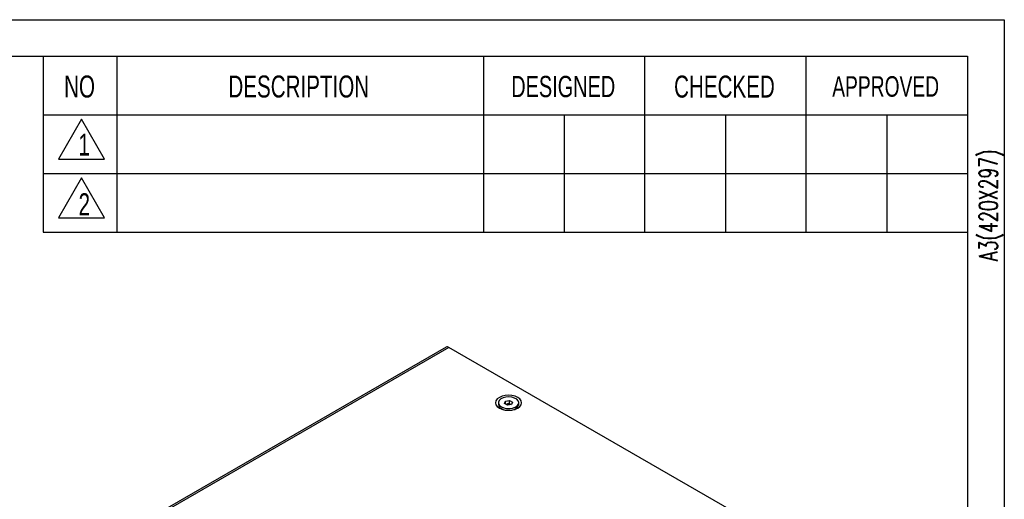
# Model space of a CAD drawing. Header units: millimetres. Extents: x 0 to 840, y 0 to 594.
# Tile 38 of 38: x 572 to 840, y 463 to 594. Entities that reach past the tile are written whole.
import ezdxf

# ---------------------------------------------------------------- set-up
doc = ezdxf.new("R2010")
doc.units = ezdxf.units.MM
doc.layers.get('0').update_dxf_attribs({"color": 3, "lineweight": 30})
doc.layers.add('SLD-0', color=3, linetype='Continuous')
doc.styles.add('SLDTEXTSTYLE1', font='TXT', dxfattribs={"width": 0.7})
doc.styles.add('SLDTEXTSTYLE2', font='TXT', dxfattribs={"width": 0.691176, "bigfont": 'bigfont'})

msp = doc.modelspace()

# ---------------------------------------------------------------- linework, layer by layer
at = {"linetype": 'Continuous', "lineweight": 25}
for p, q in [((687.826, 504.635), (574.689, 439.322)), ((688.576, 504.56), (575.439, 439.248)), ((787.571, 447.412), (688.576, 504.56)), ((702.069, 489.457), (702.069, 488.975)), ((703.724, 489.284), (704.023, 489.928)), ((704.54, 488.813), (703.724, 489.284)), ((704.023, 489.928), (705.138, 490.101)), ((704.023, 489.112), (704.023, 489.928)), ((704.134, 489.047), (704.58, 489.116)), ((705.656, 488.986), (704.54, 488.813)), ((704.58, 489.116), (705.138, 489.203)), ((705.138, 490.101), (705.954, 489.629)), ((705.138, 489.203), (705.138, 490.101)), ((705.138, 489.203), (705.544, 488.968)), ((705.954, 489.629), (705.656, 488.986)), ((707.609, 488.975), (707.609, 489.457)), ((702.88, 487.845), (703.273, 487.618)), ((706.405, 487.618), (706.798, 487.845)), ((706.585, 487.672), (706.668, 487.769))]:
    msp.add_line(p, q, dxfattribs=at)
at = {"linetype": 'Continuous', "lineweight": 25, "flags": 128}
for points in [[(702.329, 488.008), (703.064, 487.682), (703.92, 487.477), (704.839, 487.408), (705.758, 487.477), (706.614, 487.682), (707.349, 488.008), (707.913, 488.432), (708.268, 488.926), (708.389, 489.457), (708.268, 489.987), (707.913, 490.482), (707.349, 490.906), (706.614, 491.232), (705.758, 491.436), (704.839, 491.506), (703.92, 491.436), (703.064, 491.232), (702.329, 490.906), (701.765, 490.482), (701.41, 489.987), (701.289, 489.457), (701.41, 488.926), (701.765, 488.432), (702.329, 488.008)], [(702.88, 488.326), (703.545, 488.043), (704.324, 487.886), (705.149, 487.868), (705.947, 487.991), (706.646, 488.245), (707.185, 488.606), (707.515, 489.043), (707.607, 489.517), (707.454, 489.985), (707.068, 490.406), (706.484, 490.744), (705.754, 490.966), (704.943, 491.055), (704.122, 491.001), (703.365, 490.811), (702.74, 490.5), (702.3, 490.096), (702.087, 489.636), (702.117, 489.16), (702.39, 488.71), (702.88, 488.326)], [(702.88, 487.844), (703.545, 487.561), (703.725, 487.511)], [(703.01, 487.769), (703.029, 487.745), (703.094, 487.672)]]:
    msp.add_lwpolyline(points, dxfattribs=at)
at = {"linetype": 'Continuous', "lineweight": 25}
for centre, radius, start, end in [((688.136, 503.947), 0.754, 54.38242, 114.30712), ((703.422, 489.089), 1.358, 184.82564, 246.4945), ((704.773, 487.779), 1.351, 98.17948, 114.77004), ((704.841, 487.604), 1.535, 62.64283, 99.7711), ((705.8, 489.353), 1.848, 274.73831, 348.21218)]:
    msp.add_arc(centre, radius, start, end, dxfattribs=at)
at = {"layer": 'SLD-0', "color": 4, "linetype": 'Continuous', "lineweight": 25}
for p, q in [((0, 594), (840, 594)), ((840, 594), (840, 0)), ((10, 584), (830, 584)), ((578, 584), (578, 536)), ((598, 584), (598, 536)), ((698, 584), (698, 536)), ((742, 536), (742, 584)), ((786, 536), (786, 584)), ((830, 584), (830, 10)), ((578, 568), (830, 568)), ((720, 568), (720, 536)), ((764, 568), (764, 536)), ((808, 568), (808, 536)), ((578, 552), (830, 552)), ((578, 536), (830, 536))]:
    msp.add_line(p, q, dxfattribs=at)
at = {"layer": 'SLD-0', "linetype": 'Continuous', "lineweight": 25}
for p, q in [((588.409, 566.836), (582.127, 555.955)), ((594.691, 555.955), (588.409, 566.836)), ((582.127, 555.955), (594.691, 555.955)), ((588.409, 550.836), (582.127, 539.955)), ((594.691, 539.955), (588.409, 550.836)), ((582.127, 539.955), (594.691, 539.955))]:
    msp.add_line(p, q, dxfattribs=at)

# ---------------------------------------------------------------- texts
at = {"layer": 'SLD-0', "attachment_point": 2, "style": 'SLDTEXTSTYLE1'}
for s, insert, char_height in [('NO', (587.881, 578.761), 6), ('DESCRIPTION', (647.644, 578.761), 6), ('DESIGNED', (719.746, 578.655), 5.8), ('CHECKED', (763.698, 578.743), 6), ('APPROVED', (807.652, 578.577), 5.6), ('1', (589.15, 562.918), 6), ('2', (589.173, 546.63), 6)]:
    msp.add_mtext(s, dxfattribs=dict(at, insert=insert, char_height=char_height))
at = {"layer": 'SLD-0', "insert": (833.144, 528.124), "char_height": 5.00094, "attachment_point": 1, "rotation": 90, "style": 'SLDTEXTSTYLE2'}
msp.add_mtext('A3(420X297)', dxfattribs=at)

doc.saveas('drawing.dxf')
